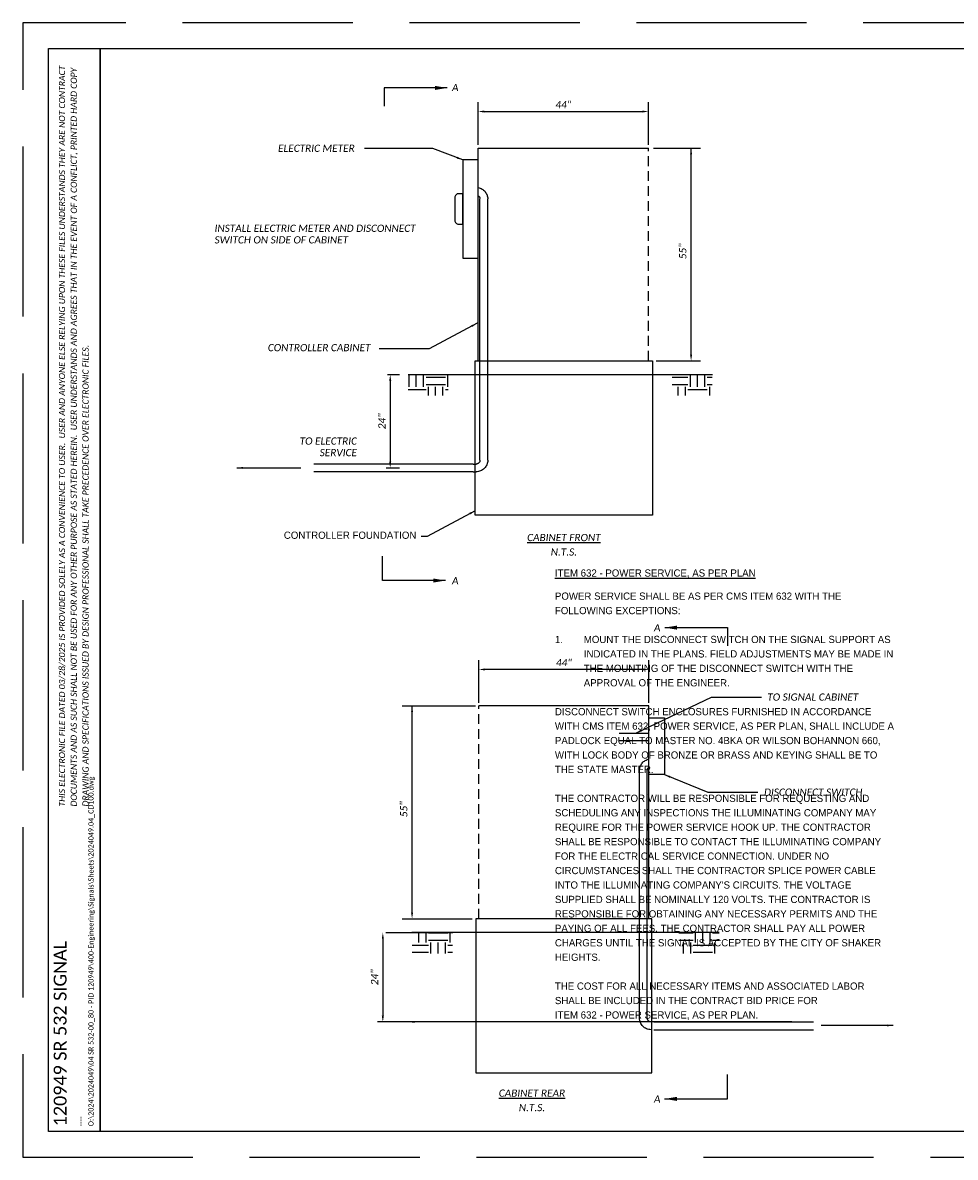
# Paper-space layout 'CABINET DETAIL (2)' of a CAD drawing. Header units: feet. Extents: x -4.4 to 39.4, y 0.9 to 23.7.
# Tile 1 of 2: x -4.4 to 13.7, y 0.9 to 22.9. Entities that reach past the tile are written whole.
import ezdxf
from ezdxf.enums import TextEntityAlignment as Align

# ---------------------------------------------------------------- set-up
doc = ezdxf.new("R2010")
doc.units = ezdxf.units.FT
doc.header["$LTSCALE"] = 20
doc.header["$MEASUREMENT"] = 0
for name, pattern in [('DASHED', [0.75, 0.5, -0.25]), ('DGN Style 3', [25.340844, 18.100603, -7.240241]), ('OhDOT_USTN3', [0.22, 0.165, -0.055])]:
    doc.linetypes.add(name, pattern=pattern)
for name, color, linetype in [('0_Xref', 7, 'Continuous'), ('SH_Border', 7, 'Continuous'), ('SH_Cut_Line', 7, 'OhDOT_USTN3'), ('SH_Data', 7, 'Continuous'), ('SH_Text', 7, 'Continuous'), ('TX_P_1', 7, 'Continuous')]:
    doc.layers.add(name, color=color, linetype=linetype)
doc.layers.add('SC_Scratch1', color=7, linetype='Continuous', plot=False)
doc.layers.add('SC_Scratch15', color=7, linetype='Continuous', plot=False)
doc.styles.add('Font 31 Normal (0.14)', font='font31.shx', dxfattribs={"height": 2.8})
doc.styles.add('P_Slanted - Normal Fixed Spacing', font='calibrii.ttf', dxfattribs={"height": 0.14})
doc.styles.add('Slanted-Normal', font='font31.shx', dxfattribs={"height": 0.14})
doc.styles.add('Standard_0', font='font31.ttf')
doc.styles.add('Style - Calibri', font='calibri.ttf')
doc.styles.add('Style - Calibri - Light', font='calibril.ttf', dxfattribs={"height": 0.1})
doc.dimstyles.get("Standard").update_dxf_attribs({"dimtxt": 0.18, "dimasz": 0.18, "dimexe": 0.18, "dimexo": 0.0625, "dimgap": 0.09, "dimtad": 0, "dimtih": 1, "dimtoh": 1, "dimdec": 4, "dimzin": 0, "dimdsep": 46, "dimtxsty": 'Standard', "dimcen": 0.09, "dimadec": 0, "dimazin": 0, "dimtfac": 1, "dimtdec": 4, "dimtofl": 0, "dimtmove": 0, "dimatfit": 3, "dimfxl": 1, "dimtolj": 1, "dimtzin": 0, "dimarcsym": 0})

# ---------------------------------------------------------------- blocks, each defined once
blk = doc.blocks.new('BORDER_1')
at = {"layer": 'Defpoints', "color": 7}
blk.add_point((32.75, 3.5), dxfattribs=at)
at = {"layer": 'SH_Border', "color": 7}
for p, q in [((32, 0.5), (32, 21.5)), ((32, 4.5), (33.5, 4.5)), ((32, 2.5), (33.5, 2.5)), ((32, 2), (33.5, 2)), ((32, 1.5), (33.5, 1.5)), ((32, 1), (33.5, 1))]:
    blk.add_line(p, q, dxfattribs=at)
at = {"layer": 'SH_Border', "color": 7, "flags": 128}
for points in [[(0.5, 21.5), (1.5, 21.5), (1.5, 0.5), (0.5, 0.5)], [(1.5, 21.5), (33.5, 21.5), (33.5, 0.5), (1.5, 0.5)]]:
    blk.add_lwpolyline(points, close=True, dxfattribs=at)
at = {"layer": 'SH_Cut_Line', "flags": 128}
blk.add_lwpolyline([(0, 0), (34, 0), (34, 22), (0, 22)], close=True, dxfattribs=at)
at = {"layer": 'SH_Data', "color": 7}
blk.add_line((32.75, 0.5), (32.75, 0.8), dxfattribs=at)
at = {"layer": 'SC_Scratch15', "color": 1, "insert": (0.702, 6.801), "char_height": 0.12, "width": 14.52263, "attachment_point": 1, "rotation": 90, "line_spacing_factor": 1.14, "style": 'P_Slanted - Normal Fixed Spacing'}
blk.add_mtext('THIS ELECTRONIC FILE DATED 03/28/2025 IS PROVIDED SOLELY AS A CONVENIENCE TO USER.  USER AND ANYONE ELSE RELYING UPON THESE FILES UNDERSTANDS THEY ARE NOT CONTRACT DOCUMENTS AND AS SUCH SHALL NOT BE USED FOR ANY OTHER PURPOSE AS STATED HEREIN.  USER UNDERSTANDS AND AGREES THAT IN THE EVENT OF A CONFLICT, PRINTED HARD COPY DRAWING AND SPECIFICATIONS ISSUED BY DESIGN PROFESSIONAL SHALL TAKE PRECEDENCE OVER ELECTRONIC FILES.', dxfattribs=at)
at = {"layer": 'SH_Border', "color": 132, "true_color": 0x00d2d2, "insert": (1.4, 0.6), "char_height": 0.1, "attachment_point": 7, "rotation": 90, "line_spacing_factor": 1.2, "style": 'Style - Calibri - Light'}
blk.add_mtext('----\\PO:\\\\2024\\\\2024049\\\\04 SR 532-00_80 - PID 120949\\\\400-Engineering\\\\Signals\\\\Sheets\\\\2024049.04_CD100.dwg', dxfattribs=at)
at = {"layer": 'SH_Data', "char_height": 0.1, "line_spacing_factor": 0.8, "style": 'Style - Calibri - Light'}
for s, insert, attachment_point in [('DESIGN AGENCY', (32.05, 4.45), 1), ('DESIGNER', (32.05, 2.45), 1), ('REVIEWER', (32.75, 1.95), 2), ('PROJECT ID', (32.05, 1.45), 1), ('SHEET', (32.05, 0.95), 1), ('TOTAL', (32.8, 0.95), 1)]:
    blk.add_mtext(s, dxfattribs=dict(at, insert=insert, attachment_point=attachment_point))
at = {"layer": 'SH_Data', "color": 7, "style": 'Style - Calibri'}
blk.add_attdef('C_SHEET_TITLE', text='', height=0.25, rotation=90, dxfattribs=at).set_placement((32.792, 13), align=Align.MIDDLE_CENTER)
at = {"layer": 'SH_Data', "style": 'Style - Calibri'}
blk.add_attdef('PROJ_NAME', text='', height=0.25, rotation=90, dxfattribs=at).set_placement((0.6, 0.6), align=Align.TOP_LEFT)
for tag, p in [('DESIGNER', (32.75, 2.175)), ('REVIEWER', (32.25, 1.675)), ('REVIEWED_DATE', (33.025, 1.675)), ('PIDNO', (32.75, 1.175)), ('C_SHEET_NO', (32.375, 0.675)), ('T_SHEET_NO', (33.125, 0.675))]:
    blk.add_attdef(tag, text='', height=0.14, dxfattribs=at).set_placement(p, align=Align.MIDDLE_CENTER)

psp = doc.layouts.new('CABINET DETAIL (2)')

# ---------------------------------------------------------------- linework, layer by layer
at = {"layer": 'SC_Scratch1'}
psp.add_line((4.399, 5.512), (4.399, 2.521), dxfattribs=at)
at = {"layer": 'SH_Text', "linetype": 'Continuous'}
for p, q in [((4.445, 20.517), (4.445, 21.343)), ((7.745, 20.517), (7.745, 21.343)), ((7.745, 20.517), (7.745, 21.343)), ((4.565, 21.163), (7.625, 21.163)), ((7.842, 20.455), (8.752, 20.455)), ((8.572, 16.45), (8.572, 20.455)), ((7.894, 16.33), (8.752, 16.33)), ((2.685, 16.061), (2.918, 16.061)), ((2.738, 15.941), (2.738, 14.373)), ((2.662, 14.253), (2.918, 14.253)), ((4.456, 9.699), (4.456, 10.525)), ((4.456, 9.699), (4.456, 10.525)), ((7.636, 10.345), (4.576, 10.345)), ((7.756, 9.699), (7.756, 10.525)), ((2.969, 9.637), (4.391, 9.637)), ((3.162, 5.632), (3.162, 9.637)), ((2.969, 5.512), (4.326, 5.512)), ((2.595, 5.123), (2.595, 3.63)), ((2.652, 5.243), (2.775, 5.243)), ((10.524, 3.51), (2.489, 3.51))]:
    psp.add_line(p, q, dxfattribs=at)
at = {"layer": 'SH_Text', "color": 6}
for p, q in [((4.445, 20.455), (7.745, 20.455)), ((4.445, 16.33), (4.445, 20.455)), ((4.387, 16.33), (7.825, 16.33)), ((4.387, 13.339), (4.387, 16.33)), ((7.825, 16.33), (7.825, 13.339)), ((3.087, 16.061), (8.987, 16.061)), ((3.103, 15.823), (3.103, 16.061)), ((3.244, 15.823), (3.244, 16.061)), ((3.385, 15.823), (3.385, 16.061)), ((3.853, 15.823), (3.853, 16.061)), ((8.558, 15.823), (8.558, 16.061)), ((8.699, 15.823), (8.699, 16.061)), ((8.839, 15.823), (8.839, 16.061)), ((3.432, 16.01), (3.807, 16.01)), ((3.432, 15.869), (3.807, 15.869)), ((8.204, 16.01), (8.511, 16.01)), ((8.204, 15.869), (8.511, 15.869)), ((8.886, 16.01), (8.982, 16.01)), ((8.886, 15.869), (8.982, 15.869)), ((3.087, 15.776), (3.432, 15.776)), ((3.478, 15.656), (3.478, 15.823)), ((3.619, 15.656), (3.619, 15.823)), ((3.76, 15.656), (3.76, 15.823)), ((3.807, 15.776), (3.865, 15.776)), ((8.324, 15.656), (8.324, 15.823)), ((8.464, 15.656), (8.464, 15.823)), ((8.511, 15.776), (8.886, 15.776)), ((8.933, 15.656), (8.933, 15.823)), ((4.349, 14.328), (4.404, 14.328)), ((4.349, 14.178), (4.404, 14.178)), ((7.825, 13.339), (4.387, 13.339)), ((7.756, 9.637), (4.456, 9.637)), ((7.756, 5.512), (7.756, 9.637)), ((7.993, 8.306), (7.85, 8.306)), ((7.814, 5.512), (4.399, 5.512)), ((4.399, 5.512), (4.399, 2.521)), ((7.814, 2.521), (7.814, 5.512)), ((9.114, 5.243), (3.16, 5.243)), ((3.292, 5.048), (3.292, 5.243)), ((3.432, 5.048), (3.432, 5.243)), ((3.479, 5.235), (3.854, 5.235)), ((3.479, 5.095), (3.854, 5.095)), ((3.901, 5.048), (3.901, 5.243)), ((8.336, 5.235), (8.612, 5.235)), ((8.336, 5.095), (8.612, 5.095)), ((8.659, 5.048), (8.659, 5.243)), ((8.799, 5.048), (8.799, 5.243)), ((8.94, 5.048), (8.94, 5.243)), ((8.987, 5.235), (9.114, 5.235)), ((8.987, 5.095), (9.114, 5.095)), ((3.166, 5.001), (3.479, 5.001)), ((3.166, 4.86), (3.479, 4.86)), ((3.526, 4.838), (3.526, 5.048)), ((3.667, 4.838), (3.667, 5.048)), ((3.807, 4.838), (3.807, 5.048)), ((3.854, 5.001), (3.944, 5.001)), ((3.854, 4.86), (3.944, 4.86)), ((8.424, 4.838), (8.424, 5.048)), ((8.565, 4.838), (8.565, 5.048)), ((8.612, 5.001), (8.987, 5.001)), ((8.612, 4.86), (8.987, 4.86)), ((9.034, 4.838), (9.034, 5.048)), ((3.161, 3.51), (3.216, 3.51)), ((4.399, 2.521), (7.814, 2.521))]:
    psp.add_line(p, q, dxfattribs=at)
at = {"layer": 'SH_Text', "color": 6, "linetype": 'DASHED', "ltscale": 0.01905}
for p, q in [((7.745, 16.33), (7.745, 20.455)), ((4.456, 5.512), (4.456, 9.637))]:
    psp.add_line(p, q, dxfattribs=at)
at = {"layer": 'SH_Text', "color": 6, "linetype": 'DGN Style 3'}
for p, q in [((4.479, 14.403), (4.479, 19.467)), ((4.629, 14.403), (4.629, 19.467)), ((4.349, 14.328), (1.257, 14.328)), ((4.349, 14.178), (1.257, 14.178)), ((7.178, 9.112), (7.756, 9.112)), ((7.756, 8.961), (7.178, 8.961)), ((7.572, 3.585), (7.572, 8.386)), ((7.722, 3.585), (7.722, 8.386)), ((7.852, 3.51), (10.944, 3.51)), ((7.852, 3.36), (10.944, 3.36))]:
    psp.add_line(p, q, dxfattribs=at)
at = {"layer": 'SH_Text'}
psp.add_line((2.775, 5.243), (3.953, 5.243), dxfattribs=at)
at = {"layer": 'SH_Text', "color": 6, "flags": 128}
for points in [[(4.445, 20.226), (4.147, 20.226), (4.147, 18.322), (4.445, 18.322), (4.445, 20.226)], [(7.756, 9.408), (8.054, 9.408), (8.054, 8.306), (7.756, 8.306), (7.756, 9.408)]]:
    psp.add_lwpolyline(points, close=True, dxfattribs=at)
psp.add_lwpolyline([(4.147, 19.57), (4.067, 19.57, 0.414214), (3.992, 19.495), (3.992, 19.053, 0.414214), (4.067, 18.978), (4.147, 18.978), (4.147, 19.57)], format="xyb", close=True, dxfattribs=at)
at = {"layer": 'SH_Text', "color": 6, "linetype": 'DGN Style 3', "extrusion": (0, 0, -1)}
for centre, radius, start, end in [((-4.404, 19.467), 0.225, 100.4102, 180), ((-4.404, 19.467), 0.0755, 122.6684, 180), ((-4.404, 14.403), 0.225, 180, 270), ((-4.404, 14.403), 0.075, 180, 270), ((-7.797, 8.386), 0.225, 360, 79.5898), ((-7.797, 8.386), 0.0755, 360, 57.3316), ((-7.797, 3.585), 0.225, 270, 0), ((-7.797, 3.585), 0.075, 270, 0)]:
    psp.add_arc(centre, radius, start, end, dxfattribs=at)
at = {"layer": 'SH_Text', "linetype": 'Continuous'}
for points in [[(4.565, 21.143), (4.445, 21.163), (4.565, 21.183)], [(8.592, 16.45), (8.572, 16.33), (8.552, 16.45)], [(2.758, 14.373), (2.738, 14.253), (2.718, 14.373)], [(4.576, 10.325), (4.456, 10.345), (4.576, 10.365)], [(3.182, 5.632), (3.162, 5.512), (3.142, 5.632)], [(2.615, 3.63), (2.595, 3.51), (2.575, 3.63)]]:
    psp.add_solid(points, dxfattribs=at)
at = {"layer": 'SH_Text', "linetype": 'Continuous', "extrusion": (0, 0, -1)}
for points in [[(-7.625, 21.183), (-7.745, 21.163), (-7.625, 21.143)], [(-8.592, 20.335), (-8.572, 20.455), (-8.552, 20.335)], [(-2.718, 15.941), (-2.738, 16.061), (-2.758, 15.941)], [(-7.636, 10.365), (-7.756, 10.345), (-7.636, 10.325)], [(-3.142, 9.517), (-3.162, 9.637), (-3.182, 9.517)], [(-2.575, 5.123), (-2.595, 5.243), (-2.615, 5.123)]]:
    psp.add_solid(points, dxfattribs=at)

# ---------------------------------------------------------------- block references
at = {"layer": '0_Xref'}
psp.add_blockref('BORDER_1', (-4.388, 0.886), dxfattribs=at).add_auto_attribs({'C_SHEET_NO': 'P.25', 'T_SHEET_NO': '25', 'PROJ_NAME': '120949 SR 532 SIGNAL', 'C_SHEET_TITLE': 'TRAFFIC SIGNAL DETAIL', 'DESIGNER': 'JAH', 'REVIEWER': 'KMG', 'REVIEWED_DATE': '4/15/25', 'PIDNO': '120949'})

# ---------------------------------------------------------------- texts
at = {"layer": 'SH_Text', "char_height": 0.14}
for s, insert, width, attachment_point, line_spacing_factor, style in [('A', (3.936, 21.698), 2.18657, 1, 0.96, 'P_Slanted - Normal Fixed Spacing'), ('44"', (6.095, 21.297), 2.18657, 5, 0.96, 'P_Slanted - Normal Fixed Spacing'), ('ELECTRIC METER', (2.049, 20.521), 2.66764, 3, 0.96, 'P_Slanted - Normal Fixed Spacing'), ('INSTALL ELECTRIC METER AND DISCONNECT SWITCH ON SIDE OF CABINET', (-0.668, 18.969), 4.42904, 1, 0.96, 'P_Slanted - Normal Fixed Spacing'), ('CONTROLLER CABINET', (2.356, 16.655), 1.95844, 3, 0.96, 'P_Slanted - Normal Fixed Spacing'), ('TO ELECTRIC\\PSERVICE', (2.093, 14.844), 2.66764, 3, 0.96, 'P_Slanted - Normal Fixed Spacing'), ('CONTROLLER FOUNDATION', (3.245, 13.018), 2.66764, 3, 0.96, 'Font 31 Normal (0.14)'), ('\\LCABINET FRONT\\P\\lN.T.S.', (6.106, 12.973), 3.31968, 2, 1.2, 'P_Slanted - Normal Fixed Spacing'), ('A', (3.936, 12.136), 2.18657, 1, 0.96, 'P_Slanted - Normal Fixed Spacing'), ('A', (7.852, 11.223), 2.18657, 1, 0.96, 'P_Slanted - Normal Fixed Spacing'), ('44"', (6.106, 10.479), 2.18657, 5, 0.96, 'P_Slanted - Normal Fixed Spacing'), ('TO SIGNAL CABINET', (10.049, 9.88), 2.23439, 1, 0.96, 'P_Slanted - Normal Fixed Spacing'), ('DISCONNECT SWITCH', (9.988, 8.036), 2.23439, 1, 0.96, 'P_Slanted - Normal Fixed Spacing'), ('\\pxi-7,l7;{\\LCABINET REAR\\P}N.T.S.', (5.487, 2.2), 3.31968, 2, 1.2, 'P_Slanted - Normal Fixed Spacing'), ('A', (7.852, 2.086), 2.18657, 1, 0.96, 'P_Slanted - Normal Fixed Spacing')]:
    psp.add_mtext(s, dxfattribs=dict(at, insert=insert, width=width, attachment_point=attachment_point, line_spacing_factor=line_spacing_factor, style=style))
at = {"layer": 'SH_Text', "char_height": 0.14, "width": 2.18657, "attachment_point": 5, "rotation": 90, "line_spacing_factor": 0.96, "style": 'P_Slanted - Normal Fixed Spacing'}
for s, insert in [('55"', (8.411, 18.452)), ('24"', (2.577, 15.157)), ('55"', (3.001, 7.635)), ('24"', (2.435, 4.377))]:
    psp.add_mtext(s, dxfattribs=dict(at, insert=insert))
at = {"layer": 'TX_P_1', "char_height": 0.14, "attachment_point": 1, "line_spacing_factor": 1.2, "style": 'Slanted-Normal'}
for s, insert, width in [('{\\LITEM 632 - POWER SERVICE, AS PER PLAN}', (5.932, 12.285), 6.44), ("POWER SERVICE SHALL BE AS PER CMS ITEM 632 WITH THE FOLLOWING EXCEPTIONS:^J\\P\\pxi-4,l4;1.^IMOUNT THE DISCONNECT SWITCH ON THE SIGNAL SUPPORT AS INDICATED IN THE PLANS. FIELD ADJUSTMENTS MAY BE MADE IN THE MOUNTING OF THE DISCONNECT SWITCH WITH THE APPROVAL OF THE ENGINEER.   \\P\\pi0,l0;\\PDISCONNECT SWITCH ENCLOSURES FURNISHED IN ACCORDANCE WITH CMS ITEM 632, POWER SERVICE, AS PER PLAN, SHALL INCLUDE A PADLOCK EQUAL TO MASTER NO. 4BKA OR WILSON BOHANNON 660, WITH LOCK BODY OF BRONZE OR BRASS AND KEYING SHALL BE TO THE STATE MASTER.\\P\\PTHE CONTRACTOR WILL BE RESPONSIBLE FOR REQUESTING AND SCHEDULING ANY INSPECTIONS THE ILLUMINATING COMPANY MAY REQUIRE FOR THE POWER SERVICE HOOK UP. THE CONTRACTOR SHALL BE RESPONSIBLE TO CONTACT THE ILLUMINATING COMPANY FOR THE ELECTRICAL SERVICE CONNECTION. UNDER NO CIRCUMSTANCES SHALL THE CONTRACTOR SPLICE POWER CABLE INTO THE ILLUMINATING COMPANY'S CIRCUITS. THE VOLTAGE SUPPLIED SHALL BE NOMINALLY 120 VOLTS. THE CONTRACTOR IS RESPONSIBLE FOR OBTAINING ANY NECESSARY PERMITS AND THE PAYING OF ALL FEES. THE CONTRACTOR SHALL PAY ALL POWER CHARGES UNTIL THE SIGNAL IS ACCEPTED BY THE CITY OF SHAKER HEIGHTS.\\P\\PTHE COST FOR ALL NECESSARY ITEMS AND ASSOCIATED LABOR SHALL BE INCLUDED IN THE CONTRACT BID PRICE FOR \\PITEM 632 - POWER SERVICE, AS PER PLAN.", (5.932, 11.837), 6.61012)]:
    psp.add_mtext(s, dxfattribs=dict(at, insert=insert, width=width))

# ---------------------------------------------------------------- leaders
at = {"layer": 'SH_Text', "linetype": 'Continuous'}
for points, override in [([(3.844, 21.621), (2.624, 21.621), (2.624, 21.267)], {"dimtxt": 0.14, "dimasz": 0.24, "dimgap": 0.18, "dimtad": 0, "dimtxsty": 'Standard_0'}), ([(4.147, 20.226), (3.562, 20.446), (2.241, 20.446)], {"dimtxt": 0.14, "dimasz": 0.12, "dimgap": 0.09, "dimtad": 0, "dimtxsty": 'Standard_0'}), ([(4.426, 17.059), (3.492, 16.563), (2.525, 16.563)], {"dimtxt": 0.14, "dimasz": 0.12, "dimgap": 0.09, "dimtad": 0, "dimtxsty": 'Standard_0'}), ([(-0.234, 14.253), (1.008, 14.253)], {"dimtxt": 0.14, "dimasz": 0.12, "dimgap": 0.09, "dimtad": 0, "dimtxsty": 'Standard_0'}), ([(4.387, 13.422), (3.454, 12.926), (3.341, 12.926)], {"dimtxt": 0.14, "dimasz": 0.12, "dimgap": 0.09, "dimtad": 0, "dimtxsty": 'Standard_0'}), ([(3.811, 12.069), (2.588, 12.069), (2.588, 12.544)], {"dimtxt": 0.14, "dimasz": 0.24, "dimgap": 0.18, "dimtad": 0, "dimtxsty": 'Standard_0'}), ([(8.06, 11.156), (9.28, 11.156), (9.28, 10.802)], {"dimtxt": 0.14, "dimasz": 0.24, "dimgap": 0.18, "dimtad": 0, "dimtxsty": 'Standard_0'}), ([(7.503, 9.112), (8.968, 9.81), (9.935, 9.81)], {"dimtxt": 0.14, "dimasz": 0.12, "dimgap": 0.09, "dimtad": 0, "dimtxsty": 'Standard_0'}), ([(8.054, 8.306), (8.897, 7.966), (9.865, 7.966)], {"dimtxt": 0.14, "dimasz": 0.12, "dimgap": 0.09, "dimtad": 0, "dimtxsty": 'Standard_0'}), ([(12.488, 3.442), (11.092, 3.442)], {"dimtxt": 0.14, "dimasz": 0.12, "dimgap": 0.09, "dimtad": 0, "dimtxsty": 'Standard_0'}), ([(8.058, 2.018), (9.28, 2.018), (9.28, 2.493)], {"dimtxt": 0.14, "dimasz": 0.24, "dimgap": 0.18, "dimtad": 0, "dimtxsty": 'Standard_0'})]:
    psp.add_leader(points, dimstyle='Standard', override=override, dxfattribs=at)

doc.saveas('drawing.dxf')
